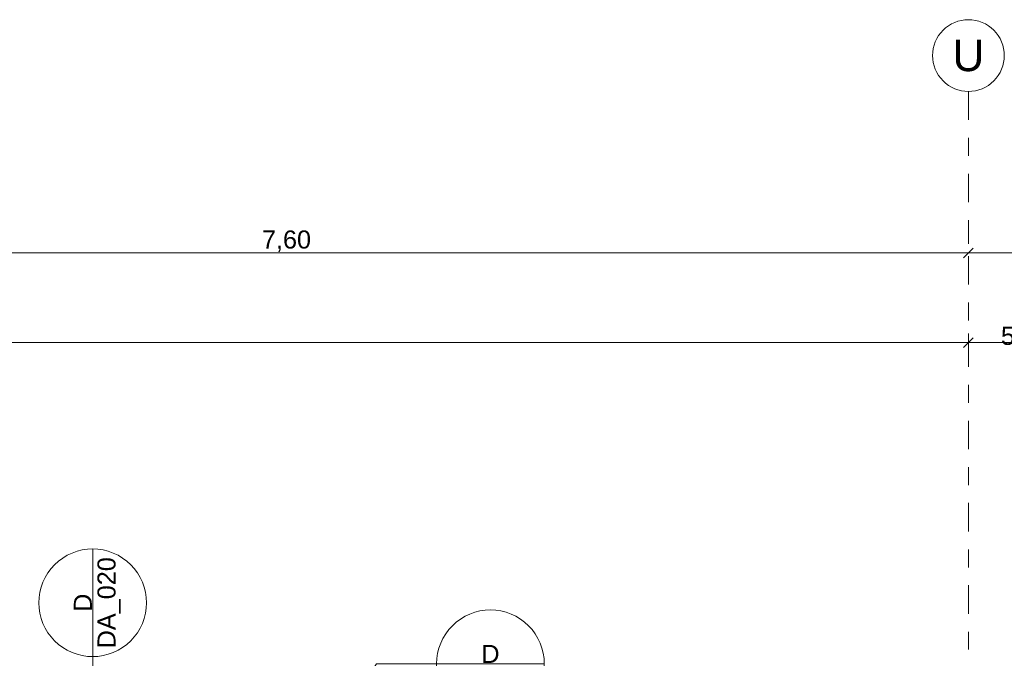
# Model space of a CAD drawing. Header units: metres. Extents: x -180 to 4, y -47 to 4.
# Tile 68 of 256: x -165.51 to -160.02, y 0.64 to 4.2. Entities that reach past the tile are written whole.
import ezdxf

# ---------------------------------------------------------------- set-up
doc = ezdxf.new("R2010")
doc.units = ezdxf.units.M
doc.header["$LTSCALE"] = 0.05
doc.header["$PDMODE"] = 1
doc.header["$PDSIZE"] = -2
doc.linetypes.add('Linienart-53', pattern=[5.291531, 3.175, -1.058062, 0.352704, -0.705764])
doc.layers.get('0').update_dxf_attribs({"lineweight": 25})
doc.layers.add('70 -71 Achsen- 1 Gebäudeachsen', color=7, linetype='Linienart-53', lineweight=18)
doc.layers.add('Keine', color=7, linetype='Continuous', lineweight=9)
for name, color, linetype, lineweight, true_color in [('70 -72 Beschriftung- 1 Beschriftung allgemein', 7, 'Continuous', 9, 0xff6633), ('70 -72 Beschriftung- 7 Detailverweise', 7, 'Continuous', 9, 0x00dd00), ('70 -76 Bemaßung- 2 Allgemein', 7, 'Continuous', 5, 0x6666cc)]:
    doc.layers.add(name, color=color, linetype=linetype, lineweight=lineweight, true_color=true_color)
doc.styles.add('Arial', font='arial.ttf')
doc.dimstyles.new('k+k_klein', dxfattribs={"dimtxt": 0.075516, "dimasz": 0.05302, "dimexe": 0.05, "dimexo": 0.15, "dimgap": 0.005, "dimtad": 1, "dimdec": 3, "dimtxsty": 'Arial', "dimblk": 'VW_SLASH-2', "dimblk1": 'VW_SLASH-2', "dimblk2": 'VW_SLASH-2', "dimcen": 0, "dimdle": 0.025, "dimadec": 3, "dimazin": 0, "dimtfac": 0.75, "dimtdec": 3, "dimtix": 1, "dimtmove": 0, "dimatfit": 0, "dimldrblk": 'VW_FILLEDARROW', "dimfxl": 0.1, "dimfxlon": 1, "dimfrac": 2, "dimtolj": 1, "dimarcsym": 0})

# ---------------------------------------------------------------- blocks, each defined once
blk = doc.blocks.new('Gruppe-1413')
at = {"layer": '70 -72 Beschriftung- 7 Detailverweise'}
blk.add_line((0.935, 0), (0.335, 0), dxfattribs=at)
at = {"layer": '70 -72 Beschriftung- 7 Detailverweise', "flags": 128}
blk.add_lwpolyline([(0.935, 0), (0.9336, -0.0294), (0.9292, -0.0585), (0.9221, -0.0871), (0.9122, -0.1148), (0.8996, -0.1414), (0.8844, -0.1667), (0.8669, -0.1903), (0.8471, -0.2121), (0.8253, -0.2319), (0.8017, -0.2494), (0.7764, -0.2646), (0.7498, -0.2772), (0.7221, -0.2871), (0.6935, -0.2942), (0.6644, -0.2986), (0.635, -0.3), (0.6056, -0.2986), (0.5765, -0.2942), (0.5479, -0.2871), (0.5202, -0.2772), (0.4936, -0.2646), (0.4683, -0.2494), (0.4447, -0.2319), (0.4229, -0.2121), (0.4031, -0.1903), (0.3856, -0.1667), (0.3704, -0.1414), (0.3578, -0.1148), (0.3479, -0.0871), (0.3408, -0.0585), (0.3364, -0.0294), (0.335, 0), (0.3364, 0.0294), (0.3408, 0.0585), (0.3479, 0.0871), (0.3578, 0.1148), (0.3704, 0.1414), (0.3856, 0.1667), (0.4031, 0.1903), (0.4229, 0.2121), (0.4447, 0.2319), (0.4683, 0.2494), (0.4936, 0.2646), (0.5202, 0.2772), (0.5479, 0.2871), (0.5765, 0.2942), (0.6056, 0.2986), (0.635, 0.3), (0.6644, 0.2986), (0.6935, 0.2942), (0.7221, 0.2871), (0.7498, 0.2772), (0.7764, 0.2646), (0.8017, 0.2494), (0.8253, 0.2319), (0.8471, 0.2121), (0.8669, 0.1903), (0.8844, 0.1667), (0.8996, 0.1414), (0.9122, 0.1148), (0.9221, 0.0871), (0.9292, 0.0585), (0.9336, 0.0294)], close=True, dxfattribs=at)
at = {"layer": '70 -72 Beschriftung- 7 Detailverweise'}
blk.add_point((0.635, 0), dxfattribs=at)
at = {"layer": '70 -72 Beschriftung- 7 Detailverweise', "line_spacing_factor": 0.96878, "style": 'Arial'}
for s, insert, char_height, attachment_point in [('D', (0.635, 0.0046), 0.1007, 8), ('DA_020', (0.635, -0.0267), 0.10069, 2)]:
    blk.add_mtext(s, dxfattribs=dict(at, insert=insert, char_height=char_height, attachment_point=attachment_point))
blk = doc.blocks.new('Referenzmarkierung-106')
at = {"layer": '70 -72 Beschriftung- 7 Detailverweise', "transparency": 33554687}
for q in [(-1.4805, 0), (0.635, 0)]:
    blk.add_line((0, 0), q, dxfattribs=at)
at = {"layer": '70 -72 Beschriftung- 7 Detailverweise', "color": 7, "transparency": 33554687}
blk.add_blockref('Gruppe-1413', (0, 0), dxfattribs=at)
blk = doc.blocks.new('Gruppe-1419')
at = {"layer": '70 -72 Beschriftung- 7 Detailverweise'}
blk.add_line((0.935, 0), (0.335, 0), dxfattribs=at)
at = {"layer": '70 -72 Beschriftung- 7 Detailverweise', "flags": 128}
blk.add_lwpolyline([(0.935, 0), (0.9336, -0.0294), (0.9292, -0.0585), (0.9221, -0.0871), (0.9122, -0.1148), (0.8996, -0.1414), (0.8844, -0.1667), (0.8669, -0.1903), (0.8471, -0.2121), (0.8253, -0.2319), (0.8017, -0.2494), (0.7764, -0.2646), (0.7498, -0.2772), (0.7221, -0.2871), (0.6935, -0.2942), (0.6644, -0.2986), (0.635, -0.3), (0.6056, -0.2986), (0.5765, -0.2942), (0.5479, -0.2871), (0.5202, -0.2772), (0.4936, -0.2646), (0.4683, -0.2494), (0.4447, -0.2319), (0.4229, -0.2121), (0.4031, -0.1903), (0.3856, -0.1667), (0.3704, -0.1414), (0.3578, -0.1148), (0.3479, -0.0871), (0.3408, -0.0585), (0.3364, -0.0294), (0.335, 0), (0.3364, 0.0294), (0.3408, 0.0585), (0.3479, 0.0871), (0.3578, 0.1148), (0.3704, 0.1414), (0.3856, 0.1667), (0.4031, 0.1903), (0.4229, 0.2121), (0.4447, 0.2319), (0.4683, 0.2494), (0.4936, 0.2646), (0.5202, 0.2772), (0.5479, 0.2871), (0.5765, 0.2942), (0.6056, 0.2986), (0.635, 0.3), (0.6644, 0.2986), (0.6935, 0.2942), (0.7221, 0.2871), (0.7498, 0.2772), (0.7764, 0.2646), (0.8017, 0.2494), (0.8253, 0.2319), (0.8471, 0.2121), (0.8669, 0.1903), (0.8844, 0.1667), (0.8996, 0.1414), (0.9122, 0.1148), (0.9221, 0.0871), (0.9292, 0.0585), (0.9336, 0.0294)], close=True, dxfattribs=at)
at = {"layer": '70 -72 Beschriftung- 7 Detailverweise'}
blk.add_point((0.635, 0), dxfattribs=at)
at = {"layer": '70 -72 Beschriftung- 7 Detailverweise', "line_spacing_factor": 0.96878, "style": 'Arial'}
for s, insert, char_height, attachment_point in [('D', (0.635, 0.0046), 0.1007, 8), ('DA_015', (0.635, -0.0267), 0.10069, 2)]:
    blk.add_mtext(s, dxfattribs=dict(at, insert=insert, char_height=char_height, attachment_point=attachment_point))
blk = doc.blocks.new('Referenzmarkierung-112')
at = {"layer": '70 -72 Beschriftung- 7 Detailverweise', "transparency": 33554687}
for q in [(-0.4863, -0.7448), (0.635, 0)]:
    blk.add_line((0, 0), q, dxfattribs=at)
at = {"layer": '70 -72 Beschriftung- 7 Detailverweise', "color": 7, "transparency": 33554687}
blk.add_blockref('Gruppe-1419', (0, 0), dxfattribs=at)
blk = doc.blocks.new('Gruppe-1433')
at = {"layer": '70 -72 Beschriftung- 7 Detailverweise'}
blk.add_line((-165.101, 1.25), (-165.101, 0.65), dxfattribs=at)
at = {"layer": '70 -72 Beschriftung- 7 Detailverweise', "transparency": 33554687}
blk.add_line((-165.101, 0.315), (-165.101, 0.95), dxfattribs=at)
at = {"layer": '70 -72 Beschriftung- 7 Detailverweise', "flags": 128}
blk.add_lwpolyline([(-165.101, 1.25), (-165.0716, 1.2485), (-165.0425, 1.2442), (-165.0139, 1.237), (-164.9862, 1.2271), (-164.9596, 1.2145), (-164.9343, 1.1994), (-164.9107, 1.1819), (-164.8889, 1.1621), (-164.8691, 1.1403), (-164.8516, 1.1166), (-164.8364, 1.0914), (-164.8238, 1.0648), (-164.8139, 1.037), (-164.8068, 1.0085), (-164.8024, 0.9794), (-164.801, 0.95), (-164.8024, 0.9206), (-164.8068, 0.8914), (-164.8139, 0.8629), (-164.8238, 0.8352), (-164.8364, 0.8085), (-164.8516, 0.7833), (-164.8691, 0.7596), (-164.8889, 0.7378), (-164.9107, 0.7181), (-164.9343, 0.7005), (-164.9596, 0.6854), (-164.9862, 0.6728), (-165.0139, 0.6629), (-165.0425, 0.6557), (-165.0716, 0.6514), (-165.101, 0.65), (-165.1304, 0.6514), (-165.1595, 0.6557), (-165.1881, 0.6629), (-165.2158, 0.6728), (-165.2424, 0.6854), (-165.2677, 0.7005), (-165.2913, 0.7181), (-165.3131, 0.7378), (-165.3329, 0.7596), (-165.3504, 0.7833), (-165.3656, 0.8085), (-165.3782, 0.8352), (-165.3881, 0.8629), (-165.3952, 0.8914), (-165.3996, 0.9206), (-165.401, 0.95), (-165.3996, 0.9794), (-165.3952, 1.0085), (-165.3881, 1.037), (-165.3782, 1.0648), (-165.3656, 1.0914), (-165.3504, 1.1166), (-165.3329, 1.1403), (-165.3131, 1.1621), (-165.2913, 1.1819), (-165.2677, 1.1994), (-165.2424, 1.2145), (-165.2158, 1.2271), (-165.1881, 1.237), (-165.1595, 1.2442), (-165.1304, 1.2485)], close=True, dxfattribs=at)
blk.add_lwpolyline([(-163.183, 0.6394), (-163.1787, 0.6685), (-163.1715, 0.6971), (-163.1616, 0.7248), (-163.149, 0.7514), (-163.1339, 0.7767), (-163.1163, 0.8003), (-163.0966, 0.8221), (-163.0748, 0.8419), (-163.0511, 0.8594), (-163.0259, 0.8746), (-162.9992, 0.8872), (-162.9715, 0.8971), (-162.943, 0.9042), (-162.9138, 0.9086), (-162.8844, 0.91), (-162.855, 0.9086), (-162.8259, 0.9042), (-162.7974, 0.8971), (-162.7696, 0.8872), (-162.743, 0.8746), (-162.7178, 0.8594), (-162.6941, 0.8419), (-162.6723, 0.8221), (-162.6525, 0.8003), (-162.635, 0.7767), (-162.6199, 0.7514), (-162.6073, 0.7248), (-162.5974, 0.6971), (-162.5902, 0.6685), (-162.5859, 0.6394)], dxfattribs=at)
at = {"layer": '70 -72 Beschriftung- 7 Detailverweise'}
blk.add_point((-165.101, 0.95), dxfattribs=at)
at = {"layer": '70 -72 Beschriftung- 7 Detailverweise', "rotation": 90}
blk.add_blockref('Referenzmarkierung-106', (-165.101, 0.315), dxfattribs=at)
at = {"layer": '70 -72 Beschriftung- 7 Detailverweise'}
blk.add_blockref('Referenzmarkierung-112', (-163.5194, 0.61), dxfattribs=at)
at = {"layer": '70 -72 Beschriftung- 7 Detailverweise', "rotation": 90, "line_spacing_factor": 0.96878, "style": 'Arial'}
for s, insert, char_height, attachment_point in [('DA_020', (-165.0743, 0.95), 0.10069, 2), ('D', (-165.1056, 0.95), 0.1007, 8)]:
    blk.add_mtext(s, dxfattribs=dict(at, insert=insert, char_height=char_height, attachment_point=attachment_point))
at = {"layer": '70 -72 Beschriftung- 7 Detailverweise', "insert": (-162.8844, 0.6146), "char_height": 0.1007, "attachment_point": 8, "line_spacing_factor": 0.96878, "style": 'Arial'}
blk.add_mtext('D', dxfattribs=at)
blk = doc.blocks.new('_Dach_2D (2D)')
at = {"layer": '70 -72 Beschriftung- 1 Beschriftung allgemein', "color": 7}
blk.add_blockref('Gruppe-1433', (0, 0), dxfattribs=at)
blk = doc.blocks.new('VW_SLASH-2')
at = {"color": 0, "linetype": 'ByBlock', "lineweight": -2, "transparency": 16777216}
blk.add_line((0.47, 0), (-1, 0), dxfattribs=at)
at = {"color": 0, "lineweight": 5, "transparency": 16777216, "flags": 128}
blk.add_lwpolyline([(0.5, 0.5), (-0.5, -0.5)], dxfattribs=at)
blk = doc.blocks.new('*D2187')
at = {"layer": '70 -76 Bemaßung- 2 Allgemein', "color": 0, "lineweight": -2}
for p, q in [((-167.821, 3.05), (-167.821, 2.95)), ((-160.221, 3.05), (-160.221, 2.95)), ((-160.274, 2.9), (-167.768, 2.9))]:
    blk.add_line(p, q, dxfattribs=at)
at = {"layer": 'Defpoints', "color": 0}
for p in [(-167.821, 2.9), (-167.821, 2.9), (-160.221, 2.9)]:
    blk.add_point(p, dxfattribs=at)
at = {"layer": '70 -76 Bemaßung- 2 Allgemein', "color": 0, "lineweight": -2, "xscale": 0.05302001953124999, "yscale": 0.05302001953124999, "zscale": 0.05302001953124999, "rotation": 180}
blk.add_blockref('VW_SLASH-2', (-167.821, 2.9), dxfattribs=at)
at = {"layer": '70 -76 Bemaßung- 2 Allgemein', "color": 0, "lineweight": -2, "xscale": 0.05302001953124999, "yscale": 0.05302001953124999, "zscale": 0.05302001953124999}
blk.add_blockref('VW_SLASH-2', (-160.221, 2.9), dxfattribs=at)
at = {"layer": '70 -76 Bemaßung- 2 Allgemein', "color": 0, "insert": (-164.021, 2.9654), "char_height": 0.10069, "attachment_point": 5, "style": 'Arial'}
blk.add_mtext('\\A1;7,60', dxfattribs=at)
blk = doc.blocks.new('VW_FILLEDARROW')
at = {"linetype": 'Continuous', "lineweight": 0, "transparency": 16777216}
blk.add_hatch(color=0, dxfattribs=at).paths.add_polyline_path([(-2.83, 0.76), (0, 0), (-2.83, -0.76)])
at = {"color": 0, "lineweight": 5, "transparency": 16777216, "flags": 128}
blk.add_lwpolyline([(-2.83, 0.76), (0, 0), (-2.83, -0.76)], close=True, dxfattribs=at)
blk = doc.blocks.new('*D2188')
at = {"layer": '70 -76 Bemaßung- 2 Allgemein', "color": 0, "lineweight": -2}
for p, q in [((-160.221, 3.05), (-160.221, 2.95)), ((-152.621, 3.05), (-152.621, 2.95)), ((-152.674, 2.9), (-160.168, 2.9))]:
    blk.add_line(p, q, dxfattribs=at)
at = {"layer": 'Defpoints', "color": 0}
for p in [(-160.221, 2.9), (-160.221, 2.9), (-152.621, 2.9)]:
    blk.add_point(p, dxfattribs=at)
at = {"layer": '70 -76 Bemaßung- 2 Allgemein', "color": 0, "lineweight": -2, "xscale": 0.05302001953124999, "yscale": 0.05302001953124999, "zscale": 0.05302001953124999, "rotation": 180}
blk.add_blockref('VW_SLASH-2', (-160.221, 2.9), dxfattribs=at)
at = {"layer": '70 -76 Bemaßung- 2 Allgemein', "color": 0, "lineweight": -2, "xscale": 0.05302001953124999, "yscale": 0.05302001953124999, "zscale": 0.05302001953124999}
blk.add_blockref('VW_SLASH-2', (-152.621, 2.9), dxfattribs=at)
at = {"layer": '70 -76 Bemaßung- 2 Allgemein', "color": 0, "insert": (-156.421, 2.9654), "char_height": 0.10069, "attachment_point": 5, "style": 'Arial'}
blk.add_mtext('\\A1;7,60', dxfattribs=at)
blk = doc.blocks.new('*D2239')
at = {"layer": '70 -76 Bemaßung- 2 Allgemein', "color": 0, "lineweight": -2}
for p, q in [((-175.421, 2.3), (-175.421, 2.45)), ((-160.221, 2.3), (-160.221, 2.45)), ((-160.274, 2.4), (-175.368, 2.4))]:
    blk.add_line(p, q, dxfattribs=at)
at = {"layer": 'Defpoints', "color": 0}
for p in [(-175.421, 2.4), (-160.221, 1.9), (-175.421, 1.4)]:
    blk.add_point(p, dxfattribs=at)
at = {"layer": '70 -76 Bemaßung- 2 Allgemein', "color": 0, "lineweight": -2, "xscale": 0.05302001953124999, "yscale": 0.05302001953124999, "zscale": 0.05302001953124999, "rotation": 180}
blk.add_blockref('VW_SLASH-2', (-175.421, 2.4), dxfattribs=at)
at = {"layer": '70 -76 Bemaßung- 2 Allgemein', "color": 0, "lineweight": -2, "xscale": 0.05302001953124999, "yscale": 0.05302001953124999, "zscale": 0.05302001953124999}
blk.add_blockref('VW_SLASH-2', (-160.221, 2.4), dxfattribs=at)
at = {"layer": '70 -76 Bemaßung- 2 Allgemein', "color": 0, "insert": (-167.821, 2.4654), "char_height": 0.10069, "attachment_point": 5, "style": 'Arial'}
blk.add_mtext('\\A1;15,20', dxfattribs=at)
blk = doc.blocks.new('*D2240')
at = {"layer": '70 -76 Bemaßung- 2 Allgemein', "color": 0, "lineweight": -2}
for p, q in [((-160.221, 2.3), (-160.221, 2.45)), ((-159.624, 2.3), (-159.624, 2.45)), ((-159.677, 2.4), (-160.168, 2.4))]:
    blk.add_line(p, q, dxfattribs=at)
at = {"layer": 'Defpoints', "color": 0}
for p in [(-160.221, 2.4), (-160.221, 1.9), (-159.624, -0.497)]:
    blk.add_point(p, dxfattribs=at)
at = {"layer": '70 -76 Bemaßung- 2 Allgemein', "color": 0, "lineweight": -2, "xscale": 0.05302001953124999, "yscale": 0.05302001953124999, "zscale": 0.05302001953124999, "rotation": 180}
blk.add_blockref('VW_SLASH-2', (-160.221, 2.4), dxfattribs=at)
at = {"layer": '70 -76 Bemaßung- 2 Allgemein', "color": 0, "lineweight": -2, "xscale": 0.05302001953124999, "yscale": 0.05302001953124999, "zscale": 0.05302001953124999}
blk.add_blockref('VW_SLASH-2', (-159.624, 2.4), dxfattribs=at)
at = {"layer": '70 -76 Bemaßung- 2 Allgemein', "color": 0, "insert": (-159.9225, 2.4723), "char_height": 0.100689, "attachment_point": 5, "style": 'Arial'}
blk.add_mtext('\\A1;59\\S7^ ;', dxfattribs=at)
blk = doc.blocks.new('_Achsen (3D)')
at = {"layer": '70 -71 Achsen- 1 Gebäudeachsen', "transparency": 33554687}
blk.add_line((-160.221, 3.8), (-160.221, -46.172), dxfattribs=at)
at = {"color": 255, "transparency": 33554687}
blk.add_wipeout([(-160.221, 4.2), (-160.2014, 4.199), (-160.182, 4.1961), (-160.1629, 4.1913), (-160.1445, 4.1847), (-160.1267, 4.1763), (-160.1099, 4.1663), (-160.0941, 4.1546), (-160.0796, 4.1414), (-160.0664, 4.1268), (-160.0547, 4.1111), (-160.0446, 4.0942), (-160.0362, 4.0765), (-160.0296, 4.058), (-160.0248, 4.039), (-160.022, 4.0196), (-160.021, 4), (-160.022, 3.9804), (-160.0248, 3.9609), (-160.0296, 3.9419), (-160.0362, 3.9234), (-160.0446, 3.9057), (-160.0547, 3.8888), (-160.0664, 3.8731), (-160.0796, 3.8585), (-160.0941, 3.8454), (-160.1099, 3.8337), (-160.1267, 3.8236), (-160.1445, 3.8152), (-160.1629, 3.8086), (-160.182, 3.8038), (-160.2014, 3.8009), (-160.221, 3.8), (-160.2406, 3.8009), (-160.26, 3.8038), (-160.2791, 3.8086), (-160.2975, 3.8152), (-160.3153, 3.8236), (-160.3321, 3.8337), (-160.3479, 3.8454), (-160.3624, 3.8585), (-160.3756, 3.8731), (-160.3873, 3.8888), (-160.3974, 3.9057), (-160.4058, 3.9234), (-160.4124, 3.9419), (-160.4172, 3.9609), (-160.42, 3.9804), (-160.421, 4), (-160.42, 4.0196), (-160.4172, 4.039), (-160.4124, 4.058), (-160.4058, 4.0765), (-160.3974, 4.0942), (-160.3873, 4.1111), (-160.3756, 4.1268), (-160.3624, 4.1414), (-160.3479, 4.1546), (-160.3321, 4.1663), (-160.3153, 4.1763), (-160.2975, 4.1847), (-160.2791, 4.1913), (-160.26, 4.1961), (-160.2406, 4.199)], dxfattribs=at).dxf.layer = 'Keine'
at = {"layer": 'Keine', "transparency": 33554687, "flags": 128}
blk.add_lwpolyline([(-160.221, 4.2), (-160.2014, 4.199), (-160.182, 4.1961), (-160.1629, 4.1913), (-160.1445, 4.1847), (-160.1267, 4.1763), (-160.1099, 4.1663), (-160.0941, 4.1546), (-160.0796, 4.1414), (-160.0664, 4.1268), (-160.0547, 4.1111), (-160.0446, 4.0942), (-160.0362, 4.0765), (-160.0296, 4.058), (-160.0248, 4.039), (-160.022, 4.0196), (-160.021, 4), (-160.022, 3.9804), (-160.0248, 3.9609), (-160.0296, 3.9419), (-160.0362, 3.9234), (-160.0446, 3.9057), (-160.0547, 3.8888), (-160.0664, 3.8731), (-160.0796, 3.8585), (-160.0941, 3.8454), (-160.1099, 3.8337), (-160.1267, 3.8236), (-160.1445, 3.8152), (-160.1629, 3.8086), (-160.182, 3.8038), (-160.2014, 3.8009), (-160.221, 3.8), (-160.2406, 3.8009), (-160.26, 3.8038), (-160.2791, 3.8086), (-160.2975, 3.8152), (-160.3153, 3.8236), (-160.3321, 3.8337), (-160.3479, 3.8454), (-160.3624, 3.8585), (-160.3756, 3.8731), (-160.3873, 3.8888), (-160.3974, 3.9057), (-160.4058, 3.9234), (-160.4124, 3.9419), (-160.4172, 3.9609), (-160.42, 3.9804), (-160.421, 4), (-160.42, 4.0196), (-160.4172, 4.039), (-160.4124, 4.058), (-160.4058, 4.0765), (-160.3974, 4.0942), (-160.3873, 4.1111), (-160.3756, 4.1268), (-160.3624, 4.1414), (-160.3479, 4.1546), (-160.3321, 4.1663), (-160.3153, 4.1763), (-160.2975, 4.1847), (-160.2791, 4.1913), (-160.26, 4.1961), (-160.2406, 4.199)], close=True, dxfattribs=at)
at = {"layer": 'Keine', "transparency": 33554687, "insert": (-160.221, 4), "char_height": 0.1762, "attachment_point": 5, "line_spacing_factor": 0.970891, "style": 'Arial'}
blk.add_mtext('U', dxfattribs=at)
blk = doc.blocks.new('Gruppe-1909')
at = {"layer": '70 -76 Bemaßung- 2 Allgemein'}
for base, p1, p2, picture, middle in [((-167.82099996, 2.89995802), (-160.22099996, 2.89995802), (-167.82099996, 2.89995802), '*D2187', (-164.02099996, 2.96542156)), ((-160.22099996, 2.89995802), (-152.62099996, 2.89995802), (-160.22099996, 2.89995802), '*D2188', (-156.42099996, 2.96542156))]:
    dim = blk.add_linear_dim(base=base, p1=p1, p2=p2, text='7,60', dimstyle='k+k_klein', override={"dimtxt": 0.100689, "dimgap": 0.005, "dimdec": 8, "dimpost": '<>', "dimtxsty": 'Arial', "dimtmove": 2}, dxfattribs=at)
    dim.commit()
    dim.dimension.update_dxf_attribs({"geometry": picture, "text_midpoint": middle})
blk = doc.blocks.new('Gruppe-1912')
at = {"layer": '70 -76 Bemaßung- 2 Allgemein'}
for base, p1, p2, text, picture, middle in [((-175.42099996, 2.39995802), (-160.22099996, 1.89995802), (-175.42099996, 1.39995802), '15,20', '*D2239', (-167.82099996, 2.46542156)), ((-160.22099996, 2.39995802), (-159.62399996, -0.49704198), (-160.22099996, 1.89995802), '59\\S7^ ;', '*D2240', (-159.92249996, 2.47228517))]:
    dim = blk.add_linear_dim(base=base, p1=p1, p2=p2, text=text, dimstyle='k+k_klein', override={"dimtxt": 0.100689, "dimgap": 0.005, "dimdec": 8, "dimpost": '<>', "dimtxsty": 'Arial', "dimtmove": 2}, dxfattribs=at)
    dim.commit()
    dim.dimension.update_dxf_attribs({"geometry": picture, "text_midpoint": middle})
blk = doc.blocks.new('_Dach_2D Bemaßung_ Beschriftung (2D)')
at = {"layer": '70 -76 Bemaßung- 2 Allgemein'}
for name in ['Gruppe-1909', 'Gruppe-1912']:
    blk.add_blockref(name, (0, 0), dxfattribs=at)

msp = doc.modelspace()

# ---------------------------------------------------------------- block references
at = {"layer": 'Keine', "color": 1}
msp.add_blockref('_Dach_2D (2D)', (0, 0), dxfattribs=at)

# ---------------------------------------------------------------- next in the draw order: block references
msp.add_blockref('_Dach_2D Bemaßung_ Beschriftung (2D)', (0, 0), dxfattribs=at)

# ---------------------------------------------------------------- next in the draw order: block references
msp.add_blockref('_Achsen (3D)', (0, 0), dxfattribs=at)

doc.saveas('drawing.dxf')
